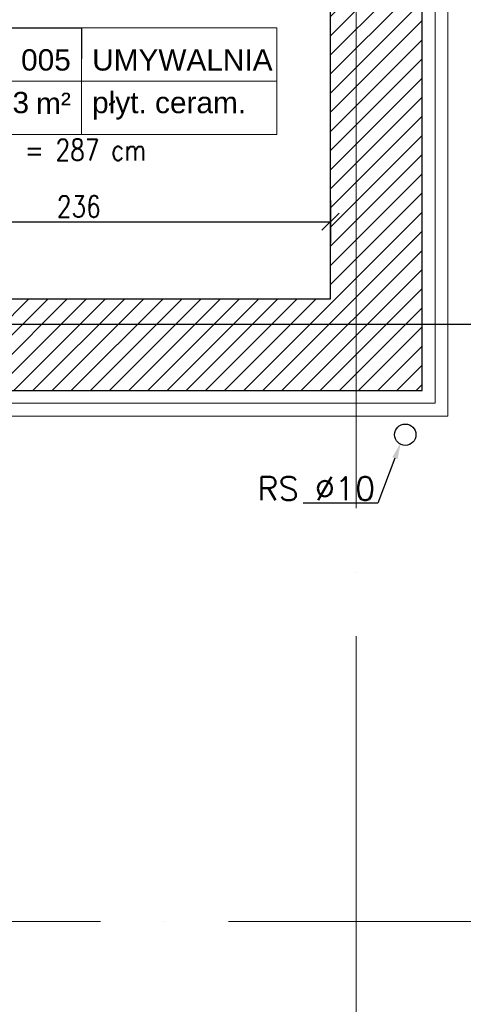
# Model space of a CAD drawing. Header units: millimetres. Extents: x -66901 to 936319, y -323998 to 488548.
# Tile 44 of 84: x 750652 to 752732, y 69713 to 74331. Entities that reach past the tile are written whole.
import ezdxf
from ezdxf import colors
from ezdxf.entities.mleader import LeaderData, LeaderLine
from ezdxf.enums import TextEntityAlignment as Align
from ezdxf.math import Vec2, Vec3

# ---------------------------------------------------------------- set-up
doc = ezdxf.new("R2010")
doc.units = ezdxf.units.MM
doc.header["$LTSCALE"] = 5
doc.header["$MEASUREMENT"] = 0
doc.linetypes.add('ACAD_ISO03W100', pattern=[30, 12, -18])
doc.linetypes.add('ACAD_ISO04W100', pattern=[30, 24, -3, 0, -3])
for name, color, linetype, lineweight, true_color in [('A_DZIAŁOWA_PROJEKTOWANE', 7, 'Continuous', 18, 0x007cb0), ('A_HATCH', 7, 'Continuous', 5, 0x999999), ('A_IZOLEACJA TERMI_PROJEKTOWANA', 7, 'Continuous', 15, 0x6093ac)]:
    doc.layers.add(name, color=color, linetype=linetype, lineweight=lineweight, true_color=true_color)
for name, color, linetype, lineweight in [('A_KONST_ISTNIEJĄCE', 83, 'Continuous', 25), ('A_OPISY', 44, 'Continuous', 9), ('A_OSIE KONSTRUKCYJNE', 150, 'ACAD_ISO04W100', 5), ('A_WYMIAROWANIE', 7, 'Continuous', 9)]:
    doc.layers.add(name, color=color, linetype=linetype, lineweight=lineweight)
doc.layers.add('A_NIEWIDOCZNE  POMOCNICZE', color=252, linetype='ACAD_ISO03W100', lineweight=5, plot=False)
for name, color, linetype in [('A_RYNNY', 71, 'Continuous'), ('K-S$UPY', 4, 'Continuous'), ('K-WYMIARY', 254, 'Continuous')]:
    doc.layers.add(name, color=color, linetype=linetype)
doc.styles.add('ARIAL', font='arial.ttf')
doc.styles.get("Standard").update_dxf_attribs({"font": 'simplex.shx', "width": 0.8})
doc.linetypes.add('BATTING', pattern='A,0.0001,-0.1,[134,ltypeshp.shx,S=0.1,R=0,X=-0.1,Y=0],-0.2,[134,ltypeshp.shx,S=0.1,R=180,X=0.1,Y=0],-0.1', length=0.4001)
doc.dimstyles.new('1 do 100', dxfattribs={"dimtxt": 10, "dimasz": 8, "dimexe": 10, "dimexo": 10, "dimgap": 2, "dimtad": 1, "dimdec": 0, "dimtxsty": 'Standard', "dimblk": 'OBLIQUE', "dimcen": 2.5, "dimadec": 0, "dimazin": 0, "dimtfac": 1, "dimtdec": 0, "dimtmove": 0, "dimatfit": 3, "dimldrblk": 'OBLIQUE', "dimfxl": 10, "dimfxlon": 1, "dimarcsym": 0})

# ---------------------------------------------------------------- blocks, each defined once
blk = doc.blocks.new('OSI')
at = {"layer": 'A_OSIE KONSTRUKCYJNE', "ltscale": 2}
for p, q in [((18773.03, 22227.01), (18773.03, 19966.92)), ((18307.7, 20573.12), (19027.17, 20573.12)), ((16013.11, 20293.12), (19027.17, 20293.12))]:
    blk.add_line(p, q, dxfattribs=at)
blk = doc.blocks.new('_Oblique')
at = {"color": 0, "linetype": 'ByBlock', "lineweight": -2}
blk.add_line((-0.5, -0.5), (0.5, 0.5), dxfattribs=at)
blk = doc.blocks.new('*D433')
at = {"layer": 'A_WYMIAROWANIE', "color": 0, "lineweight": -2, "ltscale": 2, "transparency": 16777216}
for p, q in [((15860.96, 18865.66), (15880.96, 18865.66)), ((15870.96, 18865.66), (15870.96, 18154.66)), ((15860.96, 18154.66), (15880.96, 18154.66))]:
    blk.add_line(p, q, dxfattribs=at)
at = {"layer": 'Defpoints', "color": 0, "ltscale": 2, "transparency": 16777216}
for p in [(15776.26, 18865.66), (15776.26, 18154.66), (15870.96, 18154.66)]:
    blk.add_point(p, dxfattribs=at)
at = {"layer": 'A_WYMIAROWANIE', "color": 0, "lineweight": -2, "ltscale": 2, "transparency": 16777216, "xscale": 8, "yscale": 8, "zscale": 8}
for p, rotation in [((15870.96, 18865.66), 90), ((15870.96, 18154.66), 270)]:
    blk.add_blockref('_Oblique', p, dxfattribs=dict(at, rotation=rotation))
at = {"layer": 'A_WYMIAROWANIE', "color": 0, "ltscale": 2, "transparency": 16777216, "insert": (15863.94, 18510.16), "char_height": 10, "attachment_point": 5, "rotation": 90}
blk.add_mtext('711', dxfattribs=at)
blk = doc.blocks.new('*D434')
at = {"layer": 'A_WYMIAROWANIE', "color": 0, "lineweight": -2, "ltscale": 2, "transparency": 16777216}
for p, q in [((15860.96, 18154.66), (15880.96, 18154.66)), ((15870.96, 18154.66), (15870.96, 17890.66)), ((15860.96, 17890.66), (15880.96, 17890.66))]:
    blk.add_line(p, q, dxfattribs=at)
at = {"layer": 'Defpoints', "color": 0, "ltscale": 2, "transparency": 16777216}
for p in [(15776.26, 18154.66), (15333.26, 17890.66), (15870.96, 17890.66)]:
    blk.add_point(p, dxfattribs=at)
at = {"layer": 'A_WYMIAROWANIE', "color": 0, "lineweight": -2, "ltscale": 2, "transparency": 16777216, "xscale": 8, "yscale": 8, "zscale": 8}
for p, rotation in [((15870.96, 18154.66), 90), ((15870.96, 17890.66), 270)]:
    blk.add_blockref('_Oblique', p, dxfattribs=dict(at, rotation=rotation))
at = {"layer": 'A_WYMIAROWANIE', "color": 0, "ltscale": 2, "transparency": 16777216, "insert": (15863.85, 18022.66), "char_height": 10, "attachment_point": 5, "rotation": 90}
blk.add_mtext('264', dxfattribs=at)
blk = doc.blocks.new('*D441')
at = {"layer": 'A_WYMIAROWANIE', "color": 0, "lineweight": -2, "ltscale": 2, "transparency": 16777216}
for p, q in [((15886.32, 18197.66), (15906.32, 18197.66)), ((15896.32, 18197.66), (15896.32, 17917.66)), ((15886.32, 17917.66), (15906.32, 17917.66))]:
    blk.add_line(p, q, dxfattribs=at)
at = {"layer": 'Defpoints', "color": 0, "ltscale": 2, "transparency": 16777216}
for p in [(15786.78, 18197.66), (15356.44, 17917.66), (15896.32, 17917.66)]:
    blk.add_point(p, dxfattribs=at)
at = {"layer": 'A_WYMIAROWANIE', "color": 0, "lineweight": -2, "ltscale": 2, "transparency": 16777216, "xscale": 8, "yscale": 8, "zscale": 8}
for p, rotation in [((15896.32, 18197.66), 90), ((15896.32, 17917.66), 270)]:
    blk.add_blockref('_Oblique', p, dxfattribs=dict(at, rotation=rotation))
at = {"layer": 'A_WYMIAROWANIE', "color": 0, "ltscale": 2, "transparency": 16777216, "insert": (15889.21, 18057.66), "char_height": 10, "attachment_point": 5, "rotation": 90}
blk.add_mtext('280', dxfattribs=at)
blk = doc.blocks.new('*D442')
at = {"layer": 'A_WYMIAROWANIE', "color": 0, "lineweight": -2, "ltscale": 2, "transparency": 16777216}
for p, q in [((15886.32, 17917.66), (15906.32, 17917.66)), ((15896.32, 17917.66), (15896.32, 17890.66)), ((15886.32, 17890.66), (15906.32, 17890.66))]:
    blk.add_line(p, q, dxfattribs=at)
at = {"layer": 'Defpoints', "color": 0, "ltscale": 2, "transparency": 16777216}
for p in [(15356.44, 17917.66), (15333.26, 17890.66), (15896.32, 17890.66)]:
    blk.add_point(p, dxfattribs=at)
at = {"layer": 'A_WYMIAROWANIE', "color": 0, "lineweight": -2, "ltscale": 2, "transparency": 16777216, "xscale": 8, "yscale": 8, "zscale": 8}
for p, rotation in [((15896.32, 17917.66), 90), ((15896.32, 17890.66), 270)]:
    blk.add_blockref('_Oblique', p, dxfattribs=dict(at, rotation=rotation))
at = {"layer": 'A_WYMIAROWANIE', "color": 0, "ltscale": 2, "transparency": 16777216, "insert": (15889.3, 17904.16), "char_height": 10, "attachment_point": 5, "rotation": 90}
blk.add_mtext('27', dxfattribs=at)
blk = doc.blocks.new('*D443')
at = {"layer": 'A_WYMIAROWANIE', "color": 0, "lineweight": -2, "ltscale": 2, "transparency": 16777216}
for p, q in [((15911.73, 19650.66), (15931.73, 19650.66)), ((15921.73, 19650.66), (15921.73, 18154.66)), ((15911.73, 18154.66), (15931.73, 18154.66))]:
    blk.add_line(p, q, dxfattribs=at)
at = {"layer": 'Defpoints', "color": 0, "ltscale": 2, "transparency": 16777216}
for p in [(15776.26, 19650.66), (15776.26, 18154.66), (15921.73, 18154.66)]:
    blk.add_point(p, dxfattribs=at)
at = {"layer": 'A_WYMIAROWANIE', "color": 0, "lineweight": -2, "ltscale": 2, "transparency": 16777216, "xscale": 8, "yscale": 8, "zscale": 8}
for p, rotation in [((15921.73, 19650.66), 90), ((15921.73, 18154.66), 270)]:
    blk.add_blockref('_Oblique', p, dxfattribs=dict(at, rotation=rotation))
at = {"layer": 'A_WYMIAROWANIE', "color": 0, "ltscale": 2, "transparency": 16777216, "insert": (15914.63, 18902.66), "char_height": 10, "attachment_point": 5, "rotation": 90}
blk.add_mtext('1496', dxfattribs=at)
blk = doc.blocks.new('*D444')
at = {"layer": 'A_WYMIAROWANIE', "color": 0, "lineweight": -2, "ltscale": 2, "transparency": 16777216}
for p, q in [((15911.73, 18154.66), (15931.73, 18154.66)), ((15921.73, 18154.66), (15921.73, 17890.66)), ((15911.73, 17890.66), (15931.73, 17890.66))]:
    blk.add_line(p, q, dxfattribs=at)
at = {"layer": 'Defpoints', "color": 0, "ltscale": 2, "transparency": 16777216}
for p in [(15776.26, 18154.66), (15333.26, 17890.66), (15921.73, 17890.66)]:
    blk.add_point(p, dxfattribs=at)
at = {"layer": 'A_WYMIAROWANIE', "color": 0, "lineweight": -2, "ltscale": 2, "transparency": 16777216, "xscale": 8, "yscale": 8, "zscale": 8}
for p, rotation in [((15921.73, 18154.66), 90), ((15921.73, 17890.66), 270)]:
    blk.add_blockref('_Oblique', p, dxfattribs=dict(at, rotation=rotation))
at = {"layer": 'A_WYMIAROWANIE', "color": 0, "ltscale": 2, "transparency": 16777216, "insert": (15914.63, 18022.66), "char_height": 10, "attachment_point": 5, "rotation": 90}
blk.add_mtext('264', dxfattribs=at)
blk = doc.blocks.new('*D454')
at = {"layer": 'A_WYMIAROWANIE', "color": 0, "lineweight": -2, "ltscale": 2, "transparency": 16777216}
for p, q in [((15333.26, 17700.97), (15333.26, 17680.97)), ((15776.26, 17700.97), (15776.26, 17680.97)), ((15333.26, 17690.97), (15776.26, 17690.97))]:
    blk.add_line(p, q, dxfattribs=at)
at = {"layer": 'Defpoints', "color": 0, "ltscale": 2, "transparency": 16777216}
for p in [(15776.26, 18154.66), (15333.26, 17890.66), (15776.26, 17690.97)]:
    blk.add_point(p, dxfattribs=at)
at = {"layer": 'A_WYMIAROWANIE', "color": 0, "lineweight": -2, "ltscale": 2, "transparency": 16777216, "xscale": 8, "yscale": 8, "zscale": 8, "rotation": 180}
blk.add_blockref('_Oblique', (15333.26, 17690.97), dxfattribs=at)
at = {"layer": 'A_WYMIAROWANIE', "color": 0, "lineweight": -2, "ltscale": 2, "transparency": 16777216, "xscale": 8, "yscale": 8, "zscale": 8}
blk.add_blockref('_Oblique', (15776.26, 17690.97), dxfattribs=at)
at = {"layer": 'A_WYMIAROWANIE', "color": 0, "ltscale": 2, "transparency": 16777216, "insert": (15554.76, 17698.08), "char_height": 10, "attachment_point": 5}
blk.add_mtext('443', dxfattribs=at)
blk = doc.blocks.new('*D462')
at = {"layer": 'A_WYMIAROWANIE', "color": 0, "lineweight": -2, "ltscale": 2, "transparency": 16777216}
for p, q in [((15333.26, 17676.05), (15333.26, 17656.05)), ((15733.26, 17676.05), (15733.26, 17656.05)), ((15333.26, 17666.05), (15733.26, 17666.05))]:
    blk.add_line(p, q, dxfattribs=at)
at = {"layer": 'Defpoints', "color": 0, "ltscale": 2, "transparency": 16777216}
for p in [(15733.26, 18142.9), (15333.26, 17890.66), (15733.26, 17666.05)]:
    blk.add_point(p, dxfattribs=at)
at = {"layer": 'A_WYMIAROWANIE', "color": 0, "lineweight": -2, "ltscale": 2, "transparency": 16777216, "xscale": 8, "yscale": 8, "zscale": 8, "rotation": 180}
blk.add_blockref('_Oblique', (15333.26, 17666.05), dxfattribs=at)
at = {"layer": 'A_WYMIAROWANIE', "color": 0, "lineweight": -2, "ltscale": 2, "transparency": 16777216, "xscale": 8, "yscale": 8, "zscale": 8}
blk.add_blockref('_Oblique', (15733.26, 17666.05), dxfattribs=at)
at = {"layer": 'A_WYMIAROWANIE', "color": 0, "ltscale": 2, "transparency": 16777216, "insert": (15533.26, 17673.16), "char_height": 10, "attachment_point": 5}
blk.add_mtext('400', dxfattribs=at)
blk = doc.blocks.new('*D463')
at = {"layer": 'A_WYMIAROWANIE', "color": 0, "lineweight": -2, "ltscale": 2, "transparency": 16777216}
for p, q in [((15733.26, 17680.52), (15733.26, 17660.52)), ((15776.26, 17680.52), (15776.26, 17660.52)), ((15733.26, 17670.52), (15776.26, 17670.52))]:
    blk.add_line(p, q, dxfattribs=at)
at = {"layer": 'Defpoints', "color": 0, "ltscale": 2, "transparency": 16777216}
for p in [(15776.26, 18154.66), (15733.26, 18142.9), (15776.26, 17670.52)]:
    blk.add_point(p, dxfattribs=at)
at = {"layer": 'A_WYMIAROWANIE', "color": 0, "lineweight": -2, "ltscale": 2, "transparency": 16777216, "xscale": 8, "yscale": 8, "zscale": 8, "rotation": 180}
blk.add_blockref('_Oblique', (15733.26, 17670.52), dxfattribs=at)
at = {"layer": 'A_WYMIAROWANIE', "color": 0, "lineweight": -2, "ltscale": 2, "transparency": 16777216, "xscale": 8, "yscale": 8, "zscale": 8}
blk.add_blockref('_Oblique', (15776.26, 17670.52), dxfattribs=at)
at = {"layer": 'A_WYMIAROWANIE', "color": 0, "ltscale": 2, "transparency": 16777216, "insert": (15754.76, 17677.63), "char_height": 10, "attachment_point": 5}
blk.add_mtext('43', dxfattribs=at)
blk = doc.blocks.new('*D469')
at = {"layer": 'A_WYMIAROWANIE', "color": 0, "lineweight": -2, "ltscale": 2, "transparency": 16777216}
for p, q in [((15333.26, 17651.4), (15333.26, 17631.4)), ((15776.26, 17651.4), (15776.26, 17631.4)), ((15333.26, 17641.4), (15776.26, 17641.4))]:
    blk.add_line(p, q, dxfattribs=at)
at = {"layer": 'Defpoints', "color": 0, "ltscale": 2, "transparency": 16777216}
for p in [(15776.26, 18154.66), (15333.26, 17890.66), (15776.26, 17641.4)]:
    blk.add_point(p, dxfattribs=at)
at = {"layer": 'A_WYMIAROWANIE', "color": 0, "lineweight": -2, "ltscale": 2, "transparency": 16777216, "xscale": 8, "yscale": 8, "zscale": 8, "rotation": 180}
blk.add_blockref('_Oblique', (15333.26, 17641.4), dxfattribs=at)
at = {"layer": 'A_WYMIAROWANIE', "color": 0, "lineweight": -2, "ltscale": 2, "transparency": 16777216, "xscale": 8, "yscale": 8, "zscale": 8}
blk.add_blockref('_Oblique', (15776.26, 17641.4), dxfattribs=at)
at = {"layer": 'A_WYMIAROWANIE', "color": 0, "ltscale": 2, "transparency": 16777216, "insert": (15554.76, 17648.51), "char_height": 10, "attachment_point": 5}
blk.add_mtext('443', dxfattribs=at)
blk = doc.blocks.new('*D470')
at = {"layer": 'A_WYMIAROWANIE', "color": 0, "lineweight": -2, "ltscale": 2, "transparency": 16777216}
for p, q in [((13281.26, 17626.09), (13281.26, 17606.09)), ((15776.26, 17626.09), (15776.26, 17606.09)), ((13281.26, 17616.09), (15776.26, 17616.09))]:
    blk.add_line(p, q, dxfattribs=at)
at = {"layer": 'Defpoints', "color": 0, "ltscale": 2, "transparency": 16777216}
for p in [(13281.26, 18149.66), (15776.26, 18149.66), (15776.26, 17616.09)]:
    blk.add_point(p, dxfattribs=at)
at = {"layer": 'A_WYMIAROWANIE', "color": 0, "lineweight": -2, "ltscale": 2, "transparency": 16777216, "xscale": 8, "yscale": 8, "zscale": 8, "rotation": 180}
blk.add_blockref('_Oblique', (13281.26, 17616.09), dxfattribs=at)
at = {"layer": 'A_WYMIAROWANIE', "color": 0, "lineweight": -2, "ltscale": 2, "transparency": 16777216, "xscale": 8, "yscale": 8, "zscale": 8}
blk.add_blockref('_Oblique', (15776.26, 17616.09), dxfattribs=at)
at = {"layer": 'A_WYMIAROWANIE', "color": 0, "ltscale": 2, "transparency": 16777216, "insert": (14528.76, 17623.2), "char_height": 10, "attachment_point": 5}
blk.add_mtext('2495', dxfattribs=at)
blk = doc.blocks.new('*U595')
at = {"lineweight": 5}
for p, q in [((-75, -25), (-75, 25)), ((-75, 25), (0, 25)), ((0, 0), (0, 25)), ((0, 25), (91.58, 25)), ((91.58, 25), (91.58, -25)), ((-75, -25), (0, -25)), ((91.58, -25), (0, -25))]:
    blk.add_line(p, q, dxfattribs=at)
at = {"lineweight": 5, "ltscale": 18.5}
for p, q in [((0, 25), (0, -25)), ((-75, 0), (91.58, 0))]:
    blk.add_line(p, q, dxfattribs=at)
at = {"lineweight": 5, "ltscale": 18.5, "insert": (-5, -10.38), "char_height": 10, "attachment_point": 6, "style": 'ARIAL'}
blk.add_mtext('\\A1;m²', dxfattribs=at)
at = {"lineweight": 5, "style": 'ARIAL'}
blk.add_attdef('1NR', text='', height=10, dxfattribs=at).set_placement((-5, 5), align=Align.RIGHT)
blk.add_attdef('2POM', (5, 5), '', height=10, dxfattribs=at)
blk.add_attdef('4PL2', text='', height=10, dxfattribs=at).set_placement((-24.57, -5), align=Align.TOP_RIGHT)
blk.add_attdef('3POS', text='', height=10, dxfattribs=at).set_placement((5, -5), align=Align.TOP_LEFT)
blk = doc.blocks.new('_Dot')
at = {"color": 0, "linetype": 'ByBlock', "lineweight": -2}
blk.add_line((-0.5, 0), (-1, 0), dxfattribs=at)
at = {"color": 0, "linetype": 'ByBlock', "const_width": 0.5}
blk.add_lwpolyline([(-0.25, 0, 1), (0.25, 0, 1)], format="xyb", close=True, dxfattribs=at)
blk = doc.blocks.new('*D589')
at = {"layer": 'A_WYMIAROWANIE', "color": 0, "lineweight": -2, "ltscale": 2, "transparency": 16777216}
for p, q in [((15485.26, 18252.48), (15485.26, 18235.85)), ((15721.26, 18255.85), (15721.26, 18235.85)), ((15485.26, 18245.85), (15721.26, 18245.85))]:
    blk.add_line(p, q, dxfattribs=at)
at = {"layer": 'Defpoints', "color": 0, "ltscale": 2, "transparency": 16777216}
for p in [(15721.26, 18277.67), (15485.26, 18262.48), (15721.26, 18245.85)]:
    blk.add_point(p, dxfattribs=at)
at = {"layer": 'A_WYMIAROWANIE', "color": 0, "lineweight": -2, "ltscale": 2, "transparency": 16777216, "xscale": 8, "yscale": 8, "zscale": 8, "rotation": 180}
blk.add_blockref('_Oblique', (15485.26, 18245.85), dxfattribs=at)
at = {"layer": 'A_WYMIAROWANIE', "color": 0, "lineweight": -2, "ltscale": 2, "transparency": 16777216, "xscale": 8, "yscale": 8, "zscale": 8}
blk.add_blockref('_Oblique', (15721.26, 18245.85), dxfattribs=at)
at = {"layer": 'A_WYMIAROWANIE', "color": 0, "ltscale": 2, "transparency": 16777216, "insert": (15603.26, 18252.96), "char_height": 10, "attachment_point": 5}
blk.add_mtext('236', dxfattribs=at)
blk = doc.blocks.new('A$C704C2890')
at = {"layer": 'A_HATCH'}
h = blk.add_hatch(dxfattribs=at)
h.set_pattern_fill('ANSI31', color=256, scale=2)
h.set_pattern_definition([(45, (-15049.4887, -19245.573), (-4.490128, 4.490128), [])])
h.paths.add_polyline_path([(2428, 38), (2345, 38), (2345, 25), (2345, -5), (2385, -5), (2385, -312), (2428, -312)])
h.paths.add_polyline_path([(2428, -467), (2420, -467), (2385, -467), (2385, -585), (2428, -585)])
h.paths.add_polyline_path([(2428, -740), (2385, -740), (2385, -964), (2355, -964), (2355, -1029), (2385, -1029), (2385, -1391), (2024, -1391), (2000, -1391), (1958, -1391), (1958, -1434), (2428, -1434)])
h.paths.add_polyline_path([(1995, 38), (1888, 38), (1888, -3), (1919, -3), (1919, -129), (1962, -129), (1962, -5), (1995, -5)])
h.paths.add_polyline_path([(2149, -1029), (2149, -964), (2024, -964), (2024, -172), (2024, -129), (1919, -129), (1873, -129), (1873, -172), (1954, -172), (1954, -1142), (2024, -1142), (2024, -1029)])
at = {"layer": 'A_IZOLEACJA TERMI_PROJEKTOWANA', "ltscale": 2}
blk.add_lwpolyline([(2440, -735), (2440, -1446), (1982, -1446)], dxfattribs=at)
at = {"layer": 'A_IZOLEACJA TERMI_PROJEKTOWANA', "linetype": 'BATTING', "ltscale": 14}
blk.add_lwpolyline([(2434, -735), (2434, -1440), (1982, -1440), (1982, -1440)], dxfattribs=at)
at = {"layer": 'A_KONST_ISTNIEJĄCE', "ltscale": 2}
for p, q in [((2385, -1391), (2385, -1029)), ((2024, -1391), (2385, -1391))]:
    blk.add_line(p, q, dxfattribs=at)
blk.add_lwpolyline([(1958, -1391), (1958, -1434), (2428, -1434), (2428, -740)], dxfattribs=at)
at = {"layer": 'A_NIEWIDOCZNE  POMOCNICZE', "ltscale": 2}
blk.add_lwpolyline([(1962, -5), (2385, -5), (2385, -964), (2355, -964), (2355, -1029), (2385, -1029), (2385, -1391), (2149, -1391), (2149, -964), (2024, -964), (2024, -129), (1962, -129), (1962, -5)], dxfattribs=at)
at = {"layer": 'A_RYNNY'}
blk.add_circle((2420.05, -1454.74), 5, dxfattribs=at)
at = {"layer": 'A_OPISY'}
blk.add_blockref('*U595', (2268.24, -1288.92), dxfattribs=at).add_auto_attribs({'1NR': '005', '2POM': 'UMYWALNIA', '3POS': 'płyt. ceram.', '4PL2': '2,93'})
at = {"layer": 'A_OSIE KONSTRUKCYJNE'}
blk.add_blockref('OSI', (-16376.03, -21976.12), dxfattribs=at)
at = {"layer": 'A_OPISY'}
blk.add_text('RS %%C10', height=11, dxfattribs=at).set_placement((2350.77, -1485.5))
at = {"layer": 'A_OPISY', "insert": (2196.43, -1316.13), "char_height": 10, "width": 254.3544, "attachment_point": 1}
blk.add_mtext('H pom. = 287 cm', dxfattribs=at)
at = {"layer": 'A_OPISY'}
for tag, p in [('90+15', (1523.57, -388.18)), ('200', (1523.57, -407.04))]:
    blk.add_attdef(tag, p, '', height=9.86, dxfattribs=at)
blk.add_attdef('OZ', (1572.64, -382.31), '', height=9.86, rotation=270, dxfattribs=at)
at = {"layer": 'A_WYMIAROWANIE', "ltscale": 2}
dim = blk.add_linear_dim(base=(2585.48, -1446), p1=(2440, 50), p2=(2440, -1446), angle=90, dimstyle='1 do 100', dxfattribs=at)
dim.commit()
dim.dimension.update_dxf_attribs({"geometry": '*D443', "text_midpoint": (2578.37, -698), "insert": (-13336.26, -19600.66)})
for base, p1, p2, picture, middle in [((2534.7, -1446), (2440, -735), (2440, -1446), '*D433', (2527.68, -1090.5)), ((2560.06, -1683), (2450.52, -1403), (2020.18, -1683), '*D441', (2552.95, -1543)), ((2534.7, -1710), (2440, -1446), (1997, -1710), '*D434', (2527.59, -1578)), ((2585.48, -1710), (2440, -1446), (1997, -1710), '*D444', (2578.37, -1578)), ((2560.06, -1710), (2020.18, -1683), (1997, -1710), '*D442', (2553.04, -1696.5))]:
    dim = blk.add_linear_dim(base=base, p1=p1, p2=p2, angle=90, dimstyle='1 do 100', override={"dimtmove": 1}, dxfattribs=at)
    dim.commit()
    dim.dimension.update_dxf_attribs({"geometry": picture, "text_midpoint": middle, "insert": (-13336.26, -19600.66)})
for base, p1, p2, picture, middle in [((2385, -1354.81), (2149, -1338.18), (2385, -1322.99), '*D589', (2267, -1347.7)), ((2440, -1909.69), (1997, -1710), (2440, -1446), '*D454', (2218.5, -1902.58)), ((2440, -1959.26), (1997, -1710), (2440, -1446), '*D469', (2218.5, -1952.15)), ((2440, -1930.14), (2397, -1457.76), (2440, -1446), '*D463', (2418.5, -1923.03)), ((2397, -1934.61), (1997, -1710), (2397, -1457.76), '*D462', (2197, -1927.5))]:
    dim = blk.add_linear_dim(base=base, p1=p1, p2=p2, dimstyle='1 do 100', override={"dimtmove": 1}, dxfattribs=at)
    dim.commit()
    dim.dimension.update_dxf_attribs({"geometry": picture, "text_midpoint": middle, "insert": (-13336.26, -19600.66)})
dim = blk.add_linear_dim(base=(2440, -1984.57), p1=(-55, -1451), p2=(2440, -1451), dimstyle='1 do 100', dxfattribs=at)
dim.commit()
dim.dimension.update_dxf_attribs({"geometry": '*D470', "text_midpoint": (1192.5, -1977.46), "insert": (-13336.26, -19600.66)})
at = {"layer": 'A_DZIAŁOWA_PROJEKTOWANE', "ltscale": 2}
ml = blk.add_multileader_mtext('Standard', dxfattribs=at)
ml.set_content('BALUSTRADA H=1,10M', color=256)
ml.set_leader_properties()
ml.build(insert=Vec2(0, 0))
ml.multileader.update_dxf_attribs({"arrow_head_size": 8})
ctx = ml.context
ctx.base_point, ctx.char_height, ctx.arrow_head_size, ctx.plane_origin = Vec3(318.17, -1620.6), 8, 8, Vec3(695.02, -1709.43)
notes = []
notes.append((ctx, [(0, (1, 1, 0), (437.14, -1620.6), (-1, 0), 8, [(0, [(445, -1601)], 0, [])])]))
ctx.mtext.insert, ctx.mtext.width, ctx.mtext.defined_height, ctx.mtext.flow_direction = Vec3(305.52, -1615.81), 276.2371, 61.37, 5
at = {"layer": 'A_OPISY'}
ml = blk.add_multileader_mtext('Standard', dxfattribs=at)
ml.set_content('', color=256)
ml.set_leader_properties()
ml.set_arrow_properties(name='DOT')
ml.build(insert=Vec2(0, 0))
ml.multileader.update_dxf_attribs({"arrow_head_size": 6})
ctx = ml.context
ctx.base_point, ctx.arrow_head_size, ctx.plane_origin, ctx.plane_x_axis, ctx.plane_y_axis = Vec3(2268.24, -1278.44), 6, Vec3(2735.94, -1061.9), Vec3(0, -1), Vec3(1, 0)
notes.append((ctx, [(0, (1, 1, 0), (2268.24, -1263.92), (0, -1), 14.52, [(0, [(2099.24, -1263.92)], 0, [])])]))
ctx.mtext.insert, ctx.mtext.text_direction, ctx.mtext.rotation, ctx.mtext.flow_direction = Vec3(2270.24, -1280.44), Vec3(0, -1), 4.712389, 5
ml = blk.add_multileader_mtext('Standard', dxfattribs=at)
ml.set_content('', color=256)
ml.set_leader_properties()
ml.build(insert=Vec2(0, 0))
ml.multileader.update_dxf_attribs({"dogleg_length": 35, "arrow_head_size": 8})
ctx = ml.context
ctx.base_point, ctx.arrow_head_size, ctx.plane_origin = Vec3(2368.16, -1486.87), 8, Vec3(2457.67, -1464.68)
ctx.text_align_type = 2
notes.append((ctx, [(0, (1, 1, 0), (2407.16, -1486.87), (-1, 0), 35, [(0, [(2418.03, -1458.27)], 0, [])])]))
ctx.mtext.insert, ctx.mtext.alignment, ctx.mtext.flow_direction = Vec3(2370.16, -1484.87), 3, 5
for ctx, leaders in notes:
    for number, flags, end, landing, length, lines in leaders:
        leader = LeaderData()
        leader.index, (leader.has_last_leader_line, leader.has_dogleg_vector, leader.attachment_direction) = number, flags
        leader.last_leader_point, leader.dogleg_vector, leader.dogleg_length = Vec3(end), Vec3(landing), length
        for number, points, colour, breaks in lines:
            line = LeaderLine()
            line.index, line.vertices, line.color, line.breaks = number, Vec3.list(points), colors.encode_raw_color(colour), breaks
            leader.lines.append(line)
        ctx.leaders.append(leader)

msp = doc.modelspace()

# ---------------------------------------------------------------- linework, layer by layer
at = {"layer": 'K-WYMIARY'}
msp.add_line((754502.5, 72901.848), (747560.5, 72901.848), dxfattribs=at)

# ---------------------------------------------------------------- block references
at = {"layer": 'K-S$UPY', "xscale": 10, "yscale": 10, "zscale": 10}
msp.add_blockref('A$C704C2890', (728259, 86931.848), dxfattribs=at)

doc.saveas('drawing.dxf')
